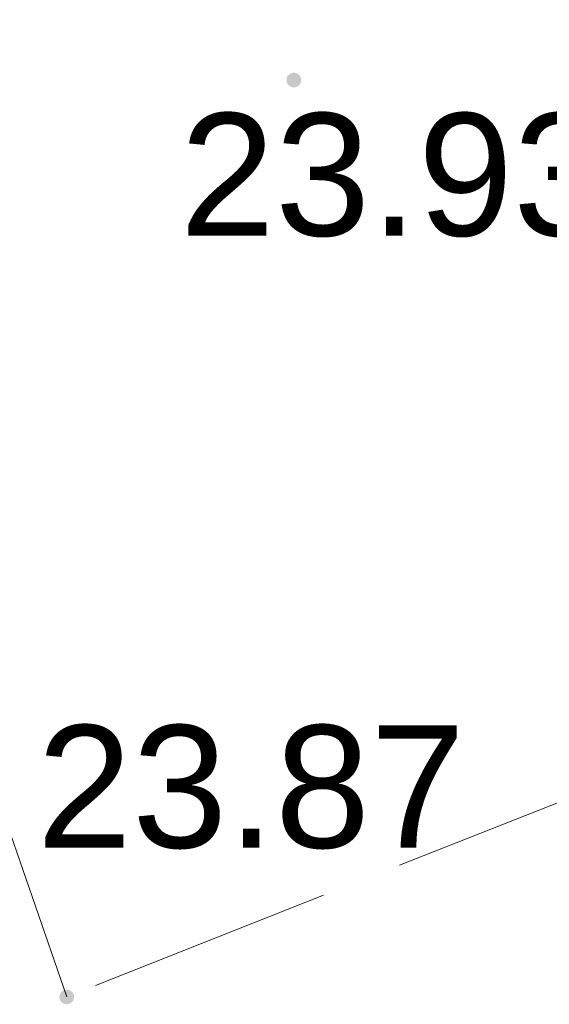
# Model space of a CAD drawing. Extents: x 5491059 to 5491327, y 5912942 to 5913063.
# Tile 7 of 49: x 5491191.16 to 5491194.4, y 5912996.71 to 5913002.73. Entities that reach past the tile are written whole.
import ezdxf

# ---------------------------------------------------------------- set-up
doc = ezdxf.new("R2010")
doc.units = 0
doc.linetypes.add('PRZER3-1', pattern=[2, 1.5, -0.5])
doc.layers.get('0').update_dxf_attribs({"linetype": 'CONTINUOUS'})
for name, color, linetype, lineweight in [('GSPWPS', 7, 'CONTINUOUS', 13), ('GSPWPS_O', 7, 'CONTINUOUS', 13), ('GSSOTW', 7, 'CONTINUOUS', 18)]:
    doc.layers.add(name, color=color, linetype=linetype, lineweight=lineweight)
doc.styles.add('Arial', font='arial.ttf')

# ---------------------------------------------------------------- blocks, each defined once
blk = doc.blocks.new('D_GSPWPS1')
blk.add_hatch(color=0).paths.add_polyline_path([(-0.045, 0), (-0.043467, -0.011647), (-0.038971, -0.0225), (-0.03182, -0.03182), (-0.0225, -0.038971), (-0.011647, -0.043467), (0, -0.045), (0.011647, -0.043467), (0.0225, -0.038971), (0.03182, -0.03182), (0.038971, -0.0225), (0.043467, -0.011647), (0.045, 0), (0.043467, 0.011647), (0.038971, 0.0225), (0.03182, 0.03182), (0.0225, 0.038971), (0.011647, 0.043467), (0, 0.045), (-0.011647, 0.043467), (-0.0225, 0.038971), (-0.03182, 0.03182), (-0.038971, 0.0225), (-0.043467, 0.011647)])

msp = doc.modelspace()

# ---------------------------------------------------------------- linework, layer by layer
at = {"layer": 'GSSOTW', "color": 252, "linetype": 'PRZER3-1', "lineweight": 18, "true_color": 0x939598, "elevation": 10.18}
msp.add_lwpolyline([(5491187.59, 5913007.91), (5491191.98, 5913009.48), (5491194.23, 5913010.37), (5491195.58, 5913006.46), (5491200.67, 5913008.25), (5491200.98, 5913005.04), (5491204.9, 5913006.29), (5491205.88, 5913003.77), (5491204.19, 5913002.52), (5491198.36, 5913000.19), (5491198.6, 5912999.58), (5491191.45, 5912996.75)], close=True, dxfattribs=at)

# ---------------------------------------------------------------- block references
at = {"layer": 'GSPWPS', "color": 251, "linetype": 'Continuous', "lineweight": 13, "true_color": 0x636466}
for p in [(5491192.84, 5913002.36, 10.08), (5491191.45, 5912996.75, 10.08)]:
    msp.add_blockref('D_GSPWPS1', p, dxfattribs=at)

# ---------------------------------------------------------------- texts
at = {"layer": 'GSPWPS_O', "color": 251, "linetype": 'Continuous', "lineweight": 0, "true_color": 0x636466, "style": 'Arial'}
for s, p in [('23.93', (5491192.14206, 5913001.40747)), ('23.87', (5491191.26743, 5912997.66262))]:
    msp.add_text(s, height=0.75, dxfattribs=at).set_placement(p)

doc.saveas('drawing.dxf')
